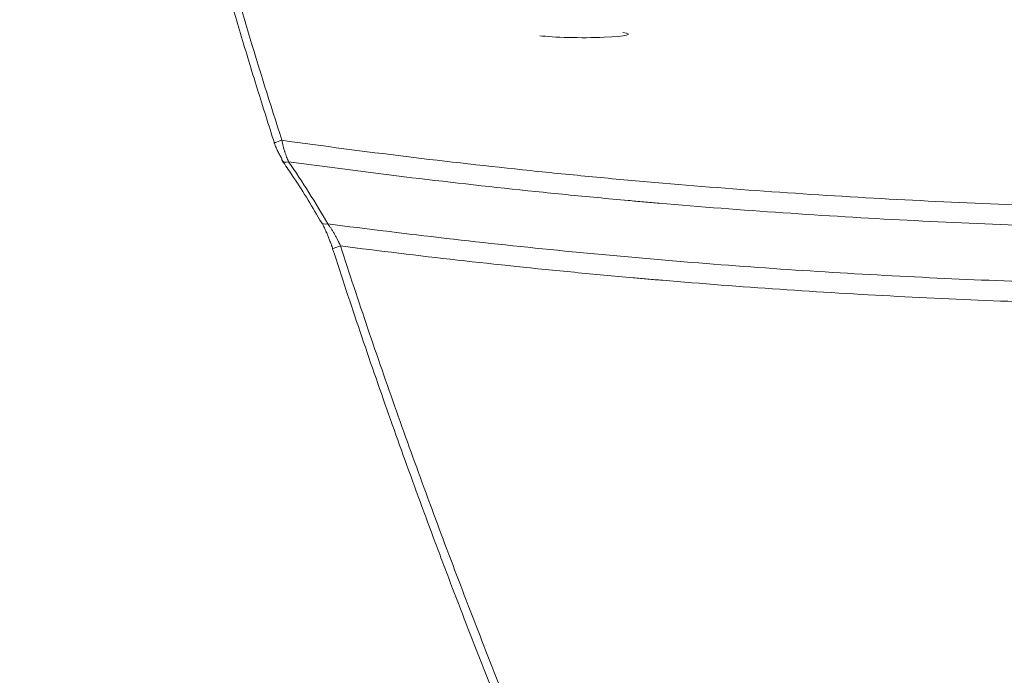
# Model space of a CAD drawing. Header units: millimetres. Extents: x -860 to 860, y -3056 to 396.
# Tile 3 of 256: x -447 to -98, y -2547 to -2315. Entities that reach past the tile are written whole.
import ezdxf
from ezdxf.lldxf.tags import DXFTag

# ---------------------------------------------------------------- set-up
doc = ezdxf.new("R2010")
doc.units = ezdxf.units.MM
doc.layers.add('ORTHO$2', color=7, linetype='Continuous', true_color=0xffffff)
tags = doc.linetypes.add('DASHED', pattern=[25.72, 12.86, -12.86]).pattern_tags.tags
tags[6:7] = [DXFTag(74, 4), DXFTag(75, 0), DXFTag(340, '0'), DXFTag(46, 0.0), DXFTag(50, 0.0), DXFTag(44, 0.0), DXFTag(45, 0.0)]
tags[4:5] = [DXFTag(74, 4), DXFTag(75, 0), DXFTag(340, '0'), DXFTag(46, 0.0), DXFTag(50, 0.0), DXFTag(44, 0.0), DXFTag(45, 0.0)]

msp = doc.modelspace()

# ---------------------------------------------------------------- linework, layer by layer
at = {"layer": 'ORTHO$2', "color": 155, "linetype": 'DASHED', "lineweight": 13}
msp.add_ellipse((-247.93, -2319.93), major_axis=(16.87, -0.07), ratio=0.07624, start_param=3.669296, end_param=6.772487, dxfattribs=at)
at = {"layer": 'ORTHO$2', "color": 155, "linetype": 'Continuous', "lineweight": 13}
for centre, major_axis, ratio, start_param, end_param in [((-353.98, -2357.76), (-2.86, -0.92), 0.041517, 4.698999, 6.678821), ((-351.33, -2363.21), (-2.47, -1.7), 0.558253, 6.273844, 7.377511), ((-337.46, -2385.23), (2.6, 1.49), 0.587276, 3.136021, 4.286978), ((-333.21, -2395.21), (2.85, 0.92), 0.041505, 1.557368, 3.380108)]:
    msp.add_ellipse(centre, major_axis=major_axis, ratio=ratio, start_param=start_param, end_param=end_param, dxfattribs=at)
at = {"layer": 'ORTHO$2', "color": 155, "linetype": 'Continuous', "lineweight": 18}
msp.add_ellipse((-351.33, -2363.21), major_axis=(-2.47, -1.7), ratio=0.558253, start_param=5.819176, end_param=6.273844, dxfattribs=at)
for points, knots in [([(-830.48, 82.79), (-831.41, -12.59), (-833, -188.16), (-834.89, -443.93), (-836.21, -684.53), (-836.8, -885.03), (-836.81, -1045.43), (-836.5, -1165.73), (-835.68, -1285.98), (-834.16, -1406.19), (-831.86, -1526.35), (-828.51, -1646.43), (-823.38, -1766.32), (-815.78, -1885.92), (-805.1, -2005.09), (-790.77, -2123.57), (-772.18, -2241.02), (-752.58, -2337.66), (-734.06, -2413.93), (-718.75, -2470.53), (-702.04, -2526.47), (-683.98, -2581.73), (-664.61, -2636.29), (-643.94, -2690.13), (-627.47, -2729.95), (-617.04, -2754.11), (-613.93, -2761.23), (-612.01, -2765.6), (-610.32, -2769.42), (-607.64, -2775.41), (-603.71, -2784.11), (-592.42, -2808.45), (-577.3, -2838.28), (-558.15, -2871.41), (-542.8, -2895.73), (-526.43, -2919.46), (-509.02, -2942.55), (-490.56, -2964.95), (-474.31, -2982.99), (-461.21, -2996.59), (-454.3, -3003.48), (-450.36, -3007.31), (-449.03, -3008.6), (-447.92, -3009.67), (-447, -3010.49), (-446.31, -3011.09), (-445.61, -3011.66), (-444.89, -3012.21), (-444.12, -3012.79), (-443.28, -3013.4), (-442.52, -3013.91), (-441.92, -3014.31), (-441.31, -3014.69), (-440.7, -3015.06), (-440.09, -3015.41), (-439.47, -3015.76), (-438.85, -3016.09), (-438.22, -3016.41), (-437.74, -3016.65), (-437.34, -3016.84), (-437.02, -3016.99), (-435.74, -3017.57), (-433.93, -3018.29), (-431.58, -3019.04), (-429.71, -3019.55), (-428.07, -3019.9), (-426.69, -3020.15), (-425.31, -3020.36), (-423.92, -3020.51), (-422.52, -3020.62), (-421.65, -3020.66), (-420.95, -3020.69), (-420.25, -3020.7), (-419.33, -3020.72), (-418.43, -3020.74), (-417.73, -3020.75), (-417.29, -3020.75), (-416.88, -3020.76), (-416.43, -3020.76), (-415.95, -3020.77), (-415.3, -3020.77), (-414.5, -3020.78), (-413.25, -3020.78), (-411.68, -3020.77), (-409.17, -3020.74), (-402.28, -3020.66), (-385.98, -3020.48), (-330.84, -3019.86), (-240.6, -3018.98), (-120.3, -3018.43), (-40.1, -3018.42), (0, -3018.42)], [0, 0, 0, 0, 0.078294, 0.144131, 0.209967, 0.275803, 0.308721, 0.341639, 0.374557, 0.407475, 0.440393, 0.473311, 0.506229, 0.539147, 0.572065, 0.604983, 0.637901, 0.670819, 0.687278, 0.703737, 0.720197, 0.736656, 0.753115, 0.769574, 0.786033, 0.790147, 0.792205, 0.792719, 0.794262, 0.795805, 0.798377, 0.802492, 0.818951, 0.82718, 0.83541, 0.843639, 0.851869, 0.860098, 0.868328, 0.872443, 0.876043, 0.876557, 0.877072, 0.877586, 0.877843, 0.8781, 0.878357, 0.878615, 0.878872, 0.879129, 0.879386, 0.879515, 0.879643, 0.879901, 0.880029, 0.880158, 0.880415, 0.880543, 0.880672, 0.880801, 0.880865, 0.880929, 0.881829, 0.882279, 0.882729, 0.883244, 0.883501, 0.883758, 0.884272, 0.88453, 0.884787, 0.884915, 0.885044, 0.885301, 0.88559, 0.885703, 0.885815, 0.885928, 0.886041, 0.886185, 0.88633, 0.886587, 0.886844, 0.887359, 0.887873, 0.888902, 0.893016, 0.901246, 0.934164, 0.967082, 1, 1, 1, 1]), ([(0, -3008.49), (-40.1, -3008.49), (-120.31, -3008.5), (-240.62, -3009.19), (-330.84, -3010.36), (-385.98, -3011.29), (-402.27, -3011.58), (-409.16, -3011.7), (-411.67, -3011.75), (-413.23, -3011.78), (-414.49, -3011.8), (-415.29, -3011.82), (-415.96, -3011.83), (-416.45, -3011.84), (-416.9, -3011.85), (-417.31, -3011.85), (-417.72, -3011.86), (-418.34, -3011.87), (-419.14, -3011.89), (-419.97, -3011.91), (-420.6, -3011.92), (-421.23, -3011.93), (-422.02, -3011.92), (-423.29, -3011.88), (-424.57, -3011.79), (-425.84, -3011.65), (-427.12, -3011.47), (-428.63, -3011.2), (-430.36, -3010.8), (-432.55, -3010.18), (-434.24, -3009.58), (-435.44, -3009.07), (-435.74, -3008.94), (-436.12, -3008.78), (-436.56, -3008.58), (-437.15, -3008.3), (-437.73, -3008.01), (-438.31, -3007.7), (-438.89, -3007.39), (-439.46, -3007.06), (-440.03, -3006.72), (-440.6, -3006.37), (-441.29, -3005.92), (-442.09, -3005.36), (-442.85, -3004.81), (-443.58, -3004.24), (-444.28, -3003.66), (-444.97, -3003.07), (-445.86, -3002.24), (-446.93, -3001.17), (-448.22, -2999.88), (-452.06, -2996.01), (-458.8, -2989.06), (-471.54, -2975.37), (-487.36, -2957.25), (-505.32, -2934.84), (-522.26, -2911.79), (-538.2, -2888.15), (-553.16, -2863.98), (-571.87, -2831.09), (-586.73, -2801.55), (-597.93, -2777.45), (-601.85, -2768.84), (-604.52, -2762.9), (-606.22, -2759.11), (-608.14, -2754.77), (-611.27, -2747.71), (-621.73, -2723.71), (-638.26, -2684.18), (-659.02, -2630.74), (-678.47, -2576.6), (-696.6, -2521.77), (-713.36, -2466.26), (-728.71, -2410.08), (-747.28, -2334.37), (-766.92, -2238.35), (-785.55, -2121.53), (-799.89, -2003.58), (-810.56, -1884.85), (-818.14, -1765.6), (-823.24, -1645.96), (-826.55, -1526.05), (-828.82, -1405.98), (-830.28, -1285.86), (-831.05, -1165.67), (-831.33, -1045.4), (-831.3, -885.02), (-830.73, -684.54), (-829.44, -443.96), (-827.6, -188.21), (-826.05, -12.66), (-825.14, 82.7)], [0, 0, 0, 0, 0.032918, 0.065837, 0.098755, 0.106984, 0.111099, 0.112128, 0.112642, 0.113157, 0.113414, 0.113671, 0.113816, 0.11396, 0.114073, 0.114185, 0.114298, 0.11441, 0.1147, 0.114957, 0.115085, 0.115214, 0.115471, 0.115728, 0.116243, 0.1165, 0.116757, 0.117271, 0.117721, 0.118171, 0.119072, 0.119136, 0.1192, 0.119329, 0.119457, 0.119586, 0.119843, 0.119972, 0.1201, 0.120357, 0.120486, 0.120615, 0.120872, 0.121129, 0.121386, 0.121643, 0.1219, 0.122158, 0.122415, 0.122929, 0.123444, 0.123958, 0.127558, 0.131673, 0.139903, 0.148132, 0.156362, 0.164591, 0.172821, 0.181051, 0.19751, 0.201624, 0.204196, 0.205739, 0.207282, 0.207797, 0.209854, 0.213969, 0.230428, 0.246887, 0.263346, 0.279805, 0.296264, 0.312724, 0.329183, 0.362101, 0.395019, 0.427938, 0.460856, 0.493774, 0.526692, 0.559611, 0.592529, 0.625447, 0.658365, 0.691284, 0.724202, 0.790039, 0.855875, 0.921712, 1, 1, 1, 1]), ([(0, -3011.04), (-40.1, -3011.04), (-120.31, -3011.05), (-240.61, -3011.76), (-330.84, -3012.98), (-385.98, -3013.95), (-402.28, -3014.25), (-409.17, -3014.38), (-411.67, -3014.43), (-413.24, -3014.46), (-414.5, -3014.49), (-415.3, -3014.51), (-415.97, -3014.52), (-416.45, -3014.53), (-416.91, -3014.54), (-417.33, -3014.55), (-417.76, -3014.56), (-418.43, -3014.58), (-419.3, -3014.59), (-420.2, -3014.61), (-420.88, -3014.62), (-421.57, -3014.63), (-422.43, -3014.62), (-423.81, -3014.57), (-425.19, -3014.47), (-426.58, -3014.31), (-427.96, -3014.11), (-429.59, -3013.81), (-431.47, -3013.37), (-433.85, -3012.69), (-435.67, -3012.02), (-436.97, -3011.47), (-437.3, -3011.33), (-437.7, -3011.15), (-438.18, -3010.93), (-438.82, -3010.62), (-439.45, -3010.31), (-440.08, -3009.97), (-440.7, -3009.63), (-441.31, -3009.27), (-441.93, -3008.9), (-442.54, -3008.51), (-443.29, -3008.01), (-444.15, -3007.42), (-444.94, -3006.84), (-445.67, -3006.27), (-446.38, -3005.69), (-447.07, -3005.09), (-447.97, -3004.26), (-449.04, -3003.17), (-450.33, -3001.88), (-454.18, -2997.98), (-460.95, -2990.98), (-473.75, -2977.18), (-489.63, -2958.95), (-507.66, -2936.39), (-524.66, -2913.21), (-540.66, -2889.45), (-555.68, -2865.15), (-574.45, -2832.12), (-589.36, -2802.46), (-600.59, -2778.3), (-604.52, -2769.67), (-607.2, -2763.71), (-608.9, -2759.92), (-610.83, -2755.58), (-613.96, -2748.51), (-624.44, -2724.5), (-640.99, -2684.95), (-661.77, -2631.48), (-681.25, -2577.31), (-699.4, -2522.45), (-716.19, -2466.89), (-731.56, -2410.67), (-750.15, -2334.88), (-769.82, -2238.78), (-788.47, -2121.87), (-802.82, -2003.85), (-813.49, -1885.05), (-821.09, -1765.74), (-826.19, -1646.06), (-829.49, -1526.11), (-831.76, -1406.03), (-833.22, -1285.89), (-833.99, -1165.69), (-834.27, -1045.41), (-834.24, -885.02), (-833.66, -684.53), (-832.38, -443.95), (-830.55, -189.36), (-829.01, -14.96), (-828.11, 79.23)], [0, 0, 0, 0, 0.03295, 0.065899, 0.098849, 0.107087, 0.111205, 0.112235, 0.11275, 0.113265, 0.113522, 0.11378, 0.113924, 0.114069, 0.114182, 0.114294, 0.114407, 0.11452, 0.114809, 0.115067, 0.115195, 0.115324, 0.115582, 0.115839, 0.116354, 0.116611, 0.116869, 0.117383, 0.117834, 0.118284, 0.119185, 0.11925, 0.119314, 0.119443, 0.119572, 0.1197, 0.119958, 0.120086, 0.120215, 0.120472, 0.120601, 0.12073, 0.120987, 0.121245, 0.121502, 0.12176, 0.122017, 0.122274, 0.122532, 0.123047, 0.123562, 0.124076, 0.12768, 0.131799, 0.140036, 0.148274, 0.156511, 0.164749, 0.172986, 0.181224, 0.197698, 0.201817, 0.204391, 0.205936, 0.20748, 0.207995, 0.210055, 0.214173, 0.230648, 0.247123, 0.263598, 0.280073, 0.296548, 0.313023, 0.329497, 0.362447, 0.395397, 0.428347, 0.461296, 0.494246, 0.527196, 0.560146, 0.593095, 0.626045, 0.658995, 0.691945, 0.724894, 0.790794, 0.856693, 0.922593, 1, 1, 1, 1]), ([(-356.6, -2358.66), (-358.67, -2352.2), (-360.72, -2345.73), (-364.74, -2332.78), (-366.72, -2326.29), (-370.6, -2313.29), (-372.51, -2306.79), (-375.32, -2297.01), (-376.25, -2293.75), (-378.09, -2287.22), (-379, -2283.95), (-379.9, -2280.68)], [0, 0, 0, 0, 0.25, 0.25, 0.5, 0.5, 0.75, 0.75, 0.875, 0.875, 1, 1, 1, 1]), ([(-353.97, -2364.11), (-354.09, -2363.93), (-354.22, -2363.73), (-354.47, -2363.34), (-354.71, -2362.93), (-354.95, -2362.5), (-355.18, -2362.06), (-355.3, -2361.84), (-355.44, -2361.54), (-355.47, -2361.49), (-355.52, -2361.37), (-355.61, -2361.19), (-355.69, -2361.01), (-355.85, -2360.65), (-355.95, -2360.41), (-356.15, -2359.92), (-356.24, -2359.67), (-356.43, -2359.17), (-356.51, -2358.92), (-356.6, -2358.66)], [0, 0, 0, 0, 0.125, 0.125, 0.25, 0.375, 0.375, 0.5, 0.5, 0.53125, 0.53125, 0.5625, 0.625, 0.625, 0.75, 0.75, 0.875, 0.875, 1, 1, 1, 1]), ([(-353.84, -2364.92), (-352.7, -2366.55), (-347.99, -2373.47), (-343.33, -2380.73), (-340.24, -2386.46), (-340.09, -2386.73)], [0, 0, 0, 0, 0.227519, 0.963451, 1, 1, 1, 1]), ([(-335.98, -2396.14), (-336.05, -2395.91), (-336.13, -2395.67), (-336.24, -2395.33), (-336.28, -2395.21), (-336.36, -2394.99), (-336.4, -2394.87), (-336.6, -2394.3), (-336.76, -2393.85), (-337.09, -2392.96), (-337.26, -2392.52), (-337.6, -2391.65), (-337.78, -2391.22), (-338.04, -2390.58), (-338.14, -2390.37), (-338.25, -2390.11), (-338.27, -2390.06), (-338.32, -2389.95), (-338.39, -2389.8), (-338.46, -2389.64), (-338.69, -2389.13), (-338.87, -2388.73), (-339.25, -2387.96), (-339.44, -2387.58), (-339.82, -2386.85), (-340.01, -2386.49), (-340.21, -2386.15)], [0, 0, 0, 0, 0.0625, 0.0625, 0.09375, 0.09375, 0.125, 0.125, 0.25, 0.25, 0.375, 0.375, 0.5, 0.5, 0.5625, 0.5625, 0.578125, 0.578125, 0.59375, 0.625, 0.625, 0.75, 0.75, 0.875, 0.875, 1, 1, 1, 1]), ([(-248.53, -2627.85), (-250.56, -2623.1), (-252.57, -2618.35), (-256.57, -2608.83), (-258.55, -2604.07), (-264.48, -2589.76), (-268.39, -2580.21), (-276.11, -2561.06), (-279.92, -2551.46), (-287.45, -2532.24), (-291.16, -2522.61), (-295.74, -2510.54), (-296.65, -2508.13), (-298.47, -2503.3), (-301.19, -2496.05), (-303.88, -2488.79), (-309.21, -2474.25), (-312.7, -2464.54), (-319.57, -2445.07), (-322.95, -2435.32), (-329.56, -2415.76), (-332.8, -2405.96), (-335.98, -2396.14)], [0, 0, 0, 0, 0.0625, 0.0625, 0.125, 0.125, 0.25, 0.25, 0.375, 0.375, 0.5, 0.5, 0.53125, 0.53125, 0.5625, 0.625, 0.625, 0.75, 0.75, 0.875, 0.875, 1, 1, 1, 1])]:
    msp.add_open_spline(points, degree=3, knots=knots, dxfattribs=at)
at = {"layer": 'ORTHO$2', "color": 155, "linetype": 'Continuous', "lineweight": 13}
for points, knots in [([(-377.31, -2279.78), (-376.4, -2283.04), (-375.49, -2286.31), (-373.65, -2292.82), (-372.72, -2296.08), (-369.91, -2305.84), (-368, -2312.34), (-362.16, -2331.8), (-358.14, -2344.74), (-353.98, -2357.63)], [0, 0, 0, 0, 0.125, 0.125, 0.25, 0.25, 0.5, 0.5, 1, 1, 1, 1]), ([(-353.98, -2357.63), (-353.91, -2357.99), (-353.84, -2358.34), (-353.68, -2359.03), (-353.6, -2359.37), (-353.43, -2360.05), (-353.34, -2360.39), (-353.2, -2360.89), (-353.15, -2361.06), (-353.08, -2361.3), (-353.06, -2361.39), (-353.02, -2361.51), (-353.01, -2361.55), (-352.98, -2361.63), (-352.87, -2362), (-352.75, -2362.36), (-352.53, -2362.97), (-352.32, -2363.57), (-352.09, -2364.14), (-351.86, -2364.69), (-351.74, -2364.96), (-351.62, -2365.22)], [0, 0, 0, 0, 0.125, 0.125, 0.25, 0.25, 0.375, 0.375, 0.4375, 0.4375, 0.46875, 0.46875, 0.484375, 0.484375, 0.5, 0.625, 0.625, 0.75, 0.875, 0.875, 1, 1, 1, 1]), ([(-353.98, -2357.63), (-339.32, -2359.68), (-324.65, -2361.59), (-295.28, -2365.18), (-280.58, -2366.84), (-258.5, -2369.14), (-247.46, -2370.25), (-236.41, -2371.28), (-229.04, -2371.95), (-225.36, -2372.28), (-206.93, -2373.88), (-192.18, -2375.03), (-162.66, -2377.08), (-133.13, -2378.87), (-103.56, -2380.15), (-85.08, -2380.79), (-79.53, -2380.97), (-73.98, -2381.13), (-70.28, -2381.23), (-61.04, -2381.48), (-51.79, -2381.68), (-29.6, -2382.06), (-14.8, -2382.19), (0, -2382.19)], [0, 0, 0, 0, 0.125, 0.125, 0.25, 0.25, 0.3125, 0.34375, 0.34375, 0.375, 0.375, 0.5, 0.5, 0.625, 0.75, 0.75, 0.78125, 0.796875, 0.796875, 0.8125, 0.875, 0.875, 1, 1, 1, 1]), ([(-351.62, -2365.22), (-349.13, -2368.84), (-346.73, -2372.48), (-342.1, -2379.83), (-339.87, -2383.52), (-337.74, -2387.24)], [0, 0, 0, 0, 0.5, 0.5, 1, 1, 1, 1]), ([(0, -2389.38), (-14.7, -2389.38), (-29.4, -2389.26), (-51.44, -2388.88), (-58.79, -2388.72), (-69.81, -2388.44), (-73.49, -2388.34), (-80.83, -2388.12), (-99.2, -2387.53), (-132.23, -2386.12), (-161.57, -2384.35), (-190.89, -2382.34), (-205.54, -2381.21), (-222.02, -2379.79), (-223.85, -2379.63), (-227.51, -2379.31), (-229.34, -2379.14), (-234.83, -2378.65), (-245.8, -2377.63), (-256.77, -2376.54), (-278.7, -2374.28), (-293.31, -2372.64), (-322.49, -2369.12), (-337.06, -2367.23), (-351.62, -2365.22)], [0, 0, 0, 0, 0.125, 0.125, 0.1875, 0.1875, 0.21875, 0.21875, 0.25, 0.375, 0.5, 0.5, 0.625, 0.625, 0.640625, 0.640625, 0.65625, 0.65625, 0.6875, 0.75, 0.75, 0.875, 0.875, 1, 1, 1, 1]), ([(-337.74, -2387.24), (-337.53, -2387.51), (-337.33, -2387.79), (-336.93, -2388.36), (-336.73, -2388.65), (-336.33, -2389.26), (-336.14, -2389.57), (-335.84, -2390.05), (-335.75, -2390.21), (-335.55, -2390.54), (-335.46, -2390.7), (-335.17, -2391.2), (-334.98, -2391.54), (-334.61, -2392.22), (-334.43, -2392.57), (-334.07, -2393.27), (-333.89, -2393.63), (-333.68, -2394.08), (-333.63, -2394.17), (-333.55, -2394.35), (-333.51, -2394.44), (-333.38, -2394.71), (-333.3, -2394.9), (-333.21, -2395.08)], [0, 0, 0, 0, 0.125, 0.125, 0.25, 0.25, 0.375, 0.375, 0.4375, 0.4375, 0.5, 0.5, 0.625, 0.625, 0.75, 0.75, 0.875, 0.875, 0.90625, 0.90625, 0.9375, 0.9375, 1, 1, 1, 1]), ([(-337.74, -2387.24), (-309.75, -2390.92), (-281.71, -2394.14), (-246.6, -2397.59), (-239.57, -2398.26), (-229.03, -2399.21), (-225.51, -2399.52), (-218.48, -2400.12), (-200.9, -2401.6), (-183.31, -2402.89), (-141.07, -2405.66), (-112.89, -2407.04), (-82.91, -2408.02), (-81.15, -2408.07), (-77.62, -2408.18), (-75.85, -2408.23), (-70.56, -2408.38), (-59.98, -2408.66), (-49.4, -2408.88), (-28.23, -2409.22), (-14.12, -2409.34), (0, -2409.34)], [0, 0, 0, 0, 0.25, 0.25, 0.3125, 0.3125, 0.34375, 0.34375, 0.375, 0.5, 0.5, 0.75, 0.75, 0.765625, 0.765625, 0.78125, 0.78125, 0.8125, 0.875, 0.875, 1, 1, 1, 1]), ([(0, -2416.53), (-13.93, -2416.53), (-27.85, -2416.42), (-48.73, -2416.09), (-59.17, -2415.88), (-69.61, -2415.6), (-74.83, -2415.46), (-76.57, -2415.41), (-80.05, -2415.3), (-109.63, -2414.38), (-139.17, -2412.96), (-180.84, -2410.27), (-194.73, -2409.27), (-212.07, -2407.87), (-217.28, -2407.44), (-222.48, -2407), (-225.95, -2406.7), (-227.68, -2406.54), (-236.35, -2405.78), (-243.28, -2405.13), (-277.93, -2401.78), (-305.59, -2398.65), (-333.21, -2395.08)], [0, 0, 0, 0, 0.125, 0.125, 0.1875, 0.21875, 0.21875, 0.234375, 0.234375, 0.25, 0.5, 0.5, 0.625, 0.625, 0.65625, 0.671875, 0.671875, 0.6875, 0.6875, 0.75, 0.75, 1, 1, 1, 1]), ([(-333.21, -2395.08), (-330.04, -2404.9), (-326.79, -2414.69), (-320.17, -2434.23), (-316.8, -2443.98), (-309.92, -2463.43), (-306.43, -2473.12), (-299.32, -2492.48), (-295.71, -2502.14), (-288.39, -2521.41), (-284.67, -2531.03), (-277.15, -2550.23), (-273.34, -2559.81), (-265.62, -2578.94), (-261.72, -2588.48), (-255.79, -2602.78), (-253.8, -2607.54), (-249.81, -2617.05), (-247.8, -2621.8), (-245.78, -2626.55)], [0, 0, 0, 0, 0.125, 0.125, 0.25, 0.25, 0.375, 0.375, 0.5, 0.5, 0.625, 0.625, 0.75, 0.75, 0.875, 0.875, 0.9375, 0.9375, 1, 1, 1, 1])]:
    msp.add_open_spline(points, degree=3, knots=knots, dxfattribs=at)

doc.saveas('drawing.dxf')
